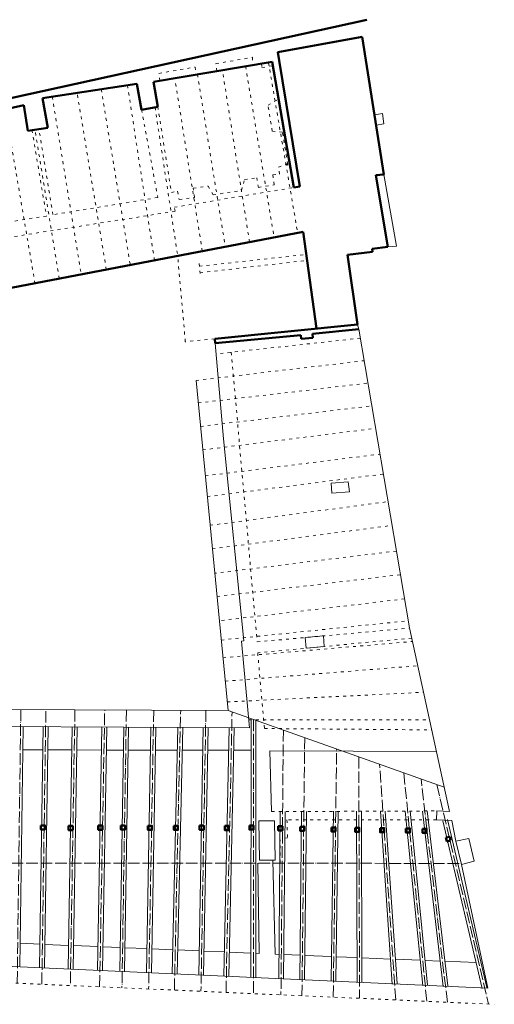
# Model space of a CAD drawing. Header units: millimetres. Extents: x -127811 to -59050, y -244477 to -114521.
# Tile 16 of 16: x -62734 to -60771, y -118592 to -114521. Entities that reach past the tile are written whole.
import ezdxf
from ezdxf.lldxf.tags import DXFTag

# ---------------------------------------------------------------- set-up
doc = ezdxf.new("R2010")
doc.units = ezdxf.units.MM
doc.header["$MEASUREMENT"] = 0
doc.linetypes.add('XREF$0$ACAD_ISO03W100', pattern=[30, 12, -18])
doc.linetypes.add('XREF$0$ACAD_ISO04W100', pattern=[30, 24, -3, 0, -3])
doc.layers.add('XREF', color=8, linetype='Continuous')
for name, color, linetype, lineweight in [('XREF$0$arch C', 8, 'Continuous', 13), ('XREF$0$arch N', 8, 'XREF$0$ACAD_ISO03W100', 13), ('XREF$0$arch O', 8, 'XREF$0$DASHDOT', 5), ('XREF$0$arch P', 8, 'Continuous', 50)]:
    doc.layers.add(name, color=color, linetype=linetype, lineweight=lineweight)
tags = doc.linetypes.add('XREF$0$DASHDOT', pattern=[25.4, 12.7, -6.35, 0, -6.35]).pattern_tags.tags
tags[10:11] = [DXFTag(74, 4), DXFTag(75, 0), DXFTag(340, '0'), DXFTag(46, 1.0), DXFTag(50, 0.0), DXFTag(44, 0.0), DXFTag(45, 0.0)]
tags[8:9] = [DXFTag(74, 4), DXFTag(75, 0), DXFTag(340, '0'), DXFTag(46, 1.0), DXFTag(50, 0.0), DXFTag(44, 0.0), DXFTag(45, 0.0)]
tags[6:7] = [DXFTag(74, 4), DXFTag(75, 0), DXFTag(340, '0'), DXFTag(46, 1.0), DXFTag(50, 0.0), DXFTag(44, 0.0), DXFTag(45, 0.0)]
tags[4:5] = [DXFTag(74, 4), DXFTag(75, 0), DXFTag(340, '0'), DXFTag(46, 1.0), DXFTag(50, 0.0), DXFTag(44, 0.0), DXFTag(45, 0.0)]

# ---------------------------------------------------------------- blocks, each defined once
blk = doc.blocks.new('XREF')
at = {"layer": 'XREF$0$arch C'}
for p, q in [((-61267, -114914.2), (-61233.9, -114908.8)), ((-61233.9, -114908.8), (-61227.5, -114952.5)), ((-61227.5, -114952.5), (-61260.2, -114957.6)), ((-61228.3, -115161.2), (-61175.9, -115458.1)), ((-61175.9, -115458.1), (-61211.4, -115460.6)), ((-61337.2, -115781.6), (-61331.6, -115801.4)), ((-61331.6, -115801.4), (-61122.1, -117036.1)), ((-61925.8, -115859.4), (-61890.5, -116254.7)), ((-62004.5, -116013.1), (-61872.1, -117377.1)), ((-61807.5, -117089.9), (-61890.5, -116254.7)), ((-61375.2, -116431.9), (-61446.2, -116438.2)), ((-61446.2, -116438.2), (-61443.3, -116478.4)), ((-61369.9, -116473.4), (-61375.2, -116431.9)), ((-61443.3, -116478.4), (-61369.9, -116473.4)), ((-61122.1, -117036.1), (-60955.7, -117795.2)), ((-61478, -117069.1), (-61552.8, -117075.9)), ((-61552.8, -117075.9), (-61548.5, -117120.2)), ((-61474, -117113), (-61478, -117069.1)), ((-61815.9, -117090.6), (-61807.5, -117089.9)), ((-61815.9, -117090.6), (-61783.9, -117449.3)), ((-61548.5, -117120.2), (-61474, -117113)), ((-61872.1, -117377.1), (-63489.2, -117371.1)), ((-61872.1, -117377.1), (-60977.7, -117694.8)), ((-61783.9, -117449.3), (-63578, -117440.6)), ((-62720.2, -117444.8), (-62733.4, -118437.7)), ((-62651.4, -118442.1), (-62636.6, -117445.1)), ((-62631.4, -118442.4), (-62616.6, -117445.4)), ((-62516.6, -117445.6), (-62533.4, -118447.4)), ((-62496.6, -117446), (-62513.4, -118447.7)), ((-62412.1, -118452.9), (-62393.5, -117446.2)), ((-62392.1, -118453.2), (-62373.5, -117446.6)), ((-62303.8, -117446.7), (-62319.8, -118457.1)), ((-62283.8, -117447), (-62299.8, -118457.4)), ((-62190.9, -117447.2), (-62209.3, -118462.1)), ((-62170.9, -117447.6), (-62189.3, -118462.4)), ((-62102.8, -118466.8), (-62079.5, -117447.7)), ((-62082.8, -118467.3), (-62059.5, -117448.2)), ((-61975.1, -117448.3), (-61993.2, -118471.8)), ((-61776.6, -117411), (-61777.4, -118481.8)), ((-61756.6, -117418.1), (-61757.4, -118481.8)), ((-61955.1, -117448.6), (-61973.2, -118472.2)), ((-61889.1, -118476.5), (-61866.9, -117448.7)), ((-61869.1, -118476.9), (-61846.9, -117449.2)), ((-62721.4, -117540.8), (-62638, -117540.8)), ((-62618, -117540.8), (-62518.2, -117540.9)), ((-62498.2, -117540.9), (-62395.2, -117541)), ((-62375.2, -117541), (-62305.3, -117541)), ((-62285.3, -117541), (-62192.6, -117541.1)), ((-62172.6, -117541.1), (-62081.6, -117541.1)), ((-62061.6, -117541.1), (-61976.8, -117541.2)), ((-61956.8, -117541.2), (-61868.9, -117541.2)), ((-61848.9, -117541.3), (-61776.6, -117541.3)), ((-61010.2, -117546.5), (-61699.4, -117544.5)), ((-61699.4, -117544.5), (-61692.2, -117795.8)), ((-61656.5, -117795.5), (-61662.8, -118486.9)), ((-61636.5, -117795.7), (-61642.8, -118487.1)), ((-61568.4, -117795.1), (-61575.8, -118490.8)), ((-61548.4, -117795.3), (-61555.8, -118491)), ((-61446.3, -118496.6), (-61436.7, -117794.5)), ((-61426.3, -118496.9), (-61416.7, -117794.8)), ((-61340.9, -117794.3), (-61338.5, -118501.7)), ((-61320.9, -117794.2), (-61318.5, -118501.6)), ((-61193, -118508.9), (-61242.2, -117794.5)), ((-61173.1, -118507.5), (-61222.3, -117793.2)), ((-61139.4, -117794.4), (-61066.7, -118515)), ((-61119.5, -117792.4), (-61046.8, -118512.9)), ((-60982.8, -118518.9), (-61068.3, -117794.3)), ((-60963, -118516.6), (-61048.5, -117791.9)), ((-61009, -117792.9), (-61010.2, -117829.8)), ((-60955.7, -117795.2), (-61009, -117792.9)), ((-61744.5, -117833.5), (-61742.3, -117996.9)), ((-61679.9, -117833.9), (-61744.5, -117833.5)), ((-61678, -117996.6), (-61679.9, -117833.9)), ((-61010.2, -117829.8), (-60946.2, -117831.8)), ((-60983.4, -117833.3), (-60820.8, -118527.4)), ((-60964, -117828.7), (-60801.4, -118522.8)), ((-60946.2, -117831.8), (-60929.9, -117917.7)), ((-60929.9, -117917.7), (-60876.5, -117907.2)), ((-60906.5, -118014.6), (-60929.9, -117917.7)), ((-60876.5, -117907.2), (-60854.2, -118000.6)), ((-61749.4, -118009.2), (-61743.8, -118381.8)), ((-61742.3, -117996.9), (-61678, -117996.6)), ((-61677.1, -118385.3), (-61687.3, -117996.6)), ((-60854.2, -118000.6), (-60906.5, -118014.6)), ((-60906.5, -118014.6), (-60798, -118525.7)), ((-62649.9, -118343.8), (-62732.1, -118340.3)), ((-62531.7, -118348.7), (-62629.9, -118344.6)), ((-62410.3, -118353.8), (-62511.8, -118349.6)), ((-62318.2, -118357.7), (-62390.3, -118354.7)), ((-62207.5, -118362.3), (-62298.3, -118358.5)), ((-62100.5, -118366.8), (-62187.5, -118363.2)), ((-61991.4, -118371.4), (-62080.5, -118367.7)), ((-61886.9, -118375.8), (-61971.4, -118372.3)), ((-61777.3, -118380.4), (-61866.9, -118376.7)), ((-61743.8, -118381.8), (-61757.3, -118381.3)), ((-61661.9, -118385.9), (-61677.1, -118385.3)), ((-61574.7, -118389.6), (-61641.9, -118386.8)), ((-61444.9, -118395), (-61554.7, -118390.4)), ((-61338.9, -118399.4), (-61424.9, -118395.9)), ((-61200.2, -118405.2), (-61318.9, -118400.3)), ((-61077.3, -118410.4), (-61180.1, -118406.1)), ((-60995.2, -118413.8), (-61057.1, -118411.2)), ((-60846, -118420), (-60975, -118414.6)), ((-60798, -118525.7), (-62839.1, -118433.3))]:
    blk.add_line(p, q, dxfattribs=at)
at = {"layer": 'XREF$0$arch N', "linetype": 'XREF$0$ACAD_ISO03W100'}
for p, q in [((-61922.1, -114703.2), (-61771.6, -114677)), ((-61771.6, -114677), (-61769.3, -114709.2)), ((-62158.3, -114743.4), (-62007.6, -114717.1)), ((-62007.6, -114717.1), (-62004.5, -114748.8)), ((-61918.4, -114734.3), (-61922.1, -114703.2)), ((-61799.8, -114714.3), (-61681.6, -115421.7)), ((-61733.8, -114703.2), (-61732, -114719.1)), ((-61732, -114719.1), (-61687.2, -114711.3)), ((-61704.9, -114698.3), (-61584.3, -115403.1)), ((-62154.8, -114774.1), (-62158.3, -114743.4)), ((-61998.7, -114747.8), (-61883.7, -115460.4)), ((-61783.2, -115441.2), (-61895.5, -114730.4)), ((-62176.5, -115516.5), (-62288.3, -114792.2)), ((-61978.6, -115478.6), (-62092.3, -114763.6)), ((-62599.1, -114840.2), (-62479.6, -115574.6)), ((-62375.6, -115554.7), (-62496.3, -114824.4)), ((-62396.7, -114809), (-62276.5, -115535.7)), ((-62174.2, -114883.3), (-62080.3, -115498.1)), ((-62162.6, -114881.2), (-62106.5, -115235.3)), ((-61706.9, -114875.4), (-61663.9, -114850.3)), ((-61689.3, -114982.4), (-61706.9, -114875.4)), ((-62793.4, -114891.8), (-62670.7, -115611.2)), ((-62229.5, -114893.8), (-62162.8, -115256.7)), ((-62683, -114977.9), (-62623.1, -115333.4)), ((-62570.1, -115591.9), (-62670.9, -114976.2)), ((-62596.7, -115327.5), (-62654.3, -114973.8)), ((-61647, -114985.9), (-61689.3, -114982.4)), ((-61625.5, -115119.5), (-61647, -114985.9)), ((-61663.5, -115131.2), (-61632.9, -115119.2)), ((-61687, -115163.1), (-61659.1, -115159.6)), ((-61682, -115204.4), (-61687, -115163.1)), ((-61659.1, -115159.6), (-61663.5, -115131.2)), ((-62016.3, -115218.3), (-61954.2, -115209.1)), ((-61954.2, -115209.1), (-61934.3, -115245.7)), ((-61817, -115227.2), (-61803.6, -115182.8)), ((-61803.6, -115182.8), (-61753.7, -115174.9)), ((-61753.7, -115174.9), (-61746.9, -115214.7)), ((-61746.9, -115214.7), (-61682, -115204.4)), ((-62106.5, -115235.3), (-62081.2, -115231)), ((-62094.1, -115296.9), (-61599.9, -115215.2)), ((-62081.2, -115231), (-62074.2, -115264.7)), ((-62010.7, -115256), (-62016.3, -115218.3)), ((-61934.3, -115245.7), (-61817, -115227.2)), ((-62162.8, -115256.7), (-62596.7, -115327.5)), ((-62074.2, -115264.7), (-62010.7, -115256)), ((-63081.3, -115469), (-62091, -115313.4)), ((-62091, -115313.4), (-62094.1, -115296.9)), ((-62623.1, -115333.4), (-63260.4, -115433.4)), ((-61990.7, -115541.1), (-61549.1, -115492)), ((-62049.1, -115853), (-62080.3, -115498.1)), ((-61992, -115529.3), (-61986.5, -115579.5)), ((-61987.8, -115567.6), (-61545.7, -115516.3)), ((-61927.4, -115840.9), (-62049.1, -115853)), ((-61325.4, -115838.1), (-61921.8, -115903.4)), ((-61858.9, -115896.5), (-61751.8, -117094)), ((-62004.5, -116013.1), (-61309.6, -115931.3)), ((-61995.5, -116106), (-61293.8, -116024.2)), ((-61986.1, -116203), (-61277.9, -116118.1)), ((-61976.7, -116300.2), (-61262.1, -116211.2)), ((-61966.2, -116407.6), (-61244, -116317.8)), ((-61957.9, -116493.4), (-61230, -116400)), ((-61946.4, -116611.9), (-61210.6, -116514.2)), ((-61937, -116709.2), (-61194, -116612.4)), ((-61176, -116718.3), (-61927.1, -116810.4)), ((-61917.8, -116906.2), (-61159.4, -116816.2)), ((-61142.4, -116916.3), (-61908.1, -117006.5)), ((-61900.4, -117086.2), (-61127, -117006.8)), ((-61751.8, -117094), (-61121.9, -117036.8)), ((-61112.8, -117078.3), (-61749.4, -117139.4)), ((-61893.3, -117159.4), (-61109.7, -117092.4)), ((-61749.4, -117139.4), (-61721.7, -117452.1)), ((-61883.8, -117256.4), (-61087.7, -117192.8)), ((-61875.5, -117342), (-61063.7, -117302.3)), ((-61786.8, -117416.9), (-61038.9, -117415.7)), ((-61721.7, -117452.1), (-61029.6, -117457.8)), ((-61692.2, -117795.8), (-61009, -117792.9)), ((-61010.2, -117829.8), (-61628.4, -117829.8)), ((-61628.4, -117829.8), (-61626.1, -117904.8)), ((-61626.1, -117904.8), (-61657.4, -117905.3)), ((-61657.4, -117905.3), (-61656.5, -118009.2)), ((-62840.2, -118500.8), (-60771, -118592.4))]:
    blk.add_line(p, q, dxfattribs=at)
at = {"layer": 'XREF$0$arch O', "linetype": 'XREF$0$ACAD_ISO04W100', "ltscale": 2}
for p, q in [((-62729.2, -117373.9), (-62744.3, -118505)), ((-62642.4, -118509.5), (-62625.6, -117374.3)), ((-62505.5, -117374.7), (-62524.5, -118514.8)), ((-62403.4, -118520.1), (-62382.2, -117375.2)), ((-62292.7, -117375.5), (-62310.9, -118524.2)), ((-62179.6, -117375.9), (-62200.5, -118529.1)), ((-62094.3, -118533.8), (-62067.9, -117376.4)), ((-61963.9, -117376.7), (-61984.3, -118538.7)), ((-61880.5, -118543.3), (-61855.5, -117383)), ((-61766.6, -117414.6), (-61767.4, -118548.3)), ((-61643.4, -117458.3), (-61653.4, -118553.3)), ((-61555.1, -117489.7), (-61566.5, -118557.2)), ((-61437.2, -118562.9), (-61423.2, -117536.5)), ((-61331.6, -117569.1), (-61328.3, -118567.7)), ((-61178.5, -118574.4), (-61245.6, -117599.6)), ((-61145.4, -117635.2), (-61050.1, -118580.1)), ((-60965.1, -118583.8), (-61074, -117660.6)), ((-61008.1, -117684), (-60795.6, -118591.3)), ((-62827.4, -118008.3), (-60907.6, -118009.8))]:
    blk.add_line(p, q, dxfattribs=at)
at = {"layer": 'XREF$0$arch P'}
for p, q in [((-62866.9, -114866.9), (-61297.8, -114521.4)), ((-61665.7, -114655.1), (-61317.3, -114592.6)), ((-61317.3, -114592.6), (-61228.3, -115161.2)), ((-61660.2, -114690.8), (-61665.7, -114655.1)), ((-62180.5, -114778.4), (-61689.9, -114695.8)), ((-61689.9, -114695.8), (-61599.9, -115215.2)), ((-61575.6, -115211.4), (-61660.2, -114690.8)), ((-62639.6, -114846.5), (-62249.8, -114786.3)), ((-62249.8, -114786.3), (-62229.5, -114893.8)), ((-62162.6, -114881.2), (-62180.5, -114778.4)), ((-63335.4, -115015.7), (-62716.9, -114874.3)), ((-62716.9, -114874.3), (-62699.8, -114980.4)), ((-62617.1, -114968.4), (-62639.6, -114846.5)), ((-62229.5, -114893.8), (-62162.6, -114881.2)), ((-62699.8, -114980.4), (-62617.1, -114968.4)), ((-61632.9, -115119.2), (-61625.5, -115119.5)), ((-61228.3, -115161.2), (-61260.6, -115164.6)), ((-61260.6, -115164.6), (-61211.4, -115460.6)), ((-61599.9, -115215.2), (-61575.6, -115211.4)), ((-63200.7, -115712.7), (-61562.2, -115398.8)), ((-61562.2, -115398.8), (-61506, -115798.6)), ((-61274.6, -115481.8), (-61378.7, -115493.5)), ((-61378.7, -115493.5), (-61337.2, -115781.6)), ((-61211.4, -115460.6), (-61276, -115468.7)), ((-61276, -115468.7), (-61274.6, -115481.8)), ((-61337.2, -115781.6), (-61927.4, -115840.9)), ((-61522.4, -115820.2), (-61331.6, -115801.4)), ((-61925.8, -115859.4), (-61927.4, -115840.9)), ((-61925.8, -115859.4), (-61570.9, -115825.2)), ((-61570.9, -115825.2), (-61569.5, -115841)), ((-61569.5, -115841), (-61521.1, -115837.3)), ((-61521.1, -115837.3), (-61522.4, -115820.2)), ((-60955.2, -117899.6), (-60971.8, -117903)), ((-60971.8, -117903), (-60968, -117918.6)), ((-60968, -117918.6), (-60952.8, -117915.8)), ((-60952.8, -117915.8), (-60955.2, -117899.6))]:
    blk.add_line(p, q, dxfattribs=at)
for points in [[(-62646.7, -117852.6), (-62646.7, -117869.6), (-62629.7, -117869.6), (-62629.7, -117852.6)], [(-62531.8, -117854.8), (-62531.8, -117871.8), (-62514.8, -117871.8), (-62514.8, -117854.8)], [(-62408.9, -117853.7), (-62408.9, -117870.7), (-62391.9, -117870.7), (-62391.9, -117853.7)], [(-62315.2, -117853.2), (-62315.2, -117870.2), (-62298.2, -117870.2), (-62298.2, -117853.2)], [(-62203.9, -117854.3), (-62203.9, -117871.3), (-62186.9, -117871.3), (-62186.9, -117854.3)], [(-62096.4, -117854.3), (-62096.4, -117871.3), (-62079.4, -117871.3), (-62079.4, -117854.3)], [(-61989.7, -117853.7), (-61989.7, -117870.7), (-61972.7, -117870.7), (-61972.7, -117853.7)], [(-61886.1, -117854.8), (-61886.1, -117871.8), (-61869.1, -117871.8), (-61869.1, -117854.8)], [(-61783.5, -117853.2), (-61783.5, -117870.2), (-61766.5, -117870.2), (-61766.5, -117853.2)], [(-61664.6, -117856.5), (-61664.6, -117873.5), (-61647.6, -117873.5), (-61647.6, -117856.5)], [(-61574.1, -117858.1), (-61574.1, -117875.1), (-61557.1, -117875.1), (-61557.1, -117858.1)], [(-61444.9, -117860.8), (-61444.9, -117877.8), (-61427.9, -117877.8), (-61427.9, -117860.8)], [(-61346.3, -117862.5), (-61346.3, -117879.5), (-61329.3, -117879.5), (-61329.3, -117862.5)], [(-61243.2, -117864.1), (-61243.2, -117881.1), (-61226.2, -117881.1), (-61226.2, -117864.1)], [(-61136.8, -117865.2), (-61136.8, -117882.2), (-61119.8, -117882.2), (-61119.8, -117865.2)], [(-61068.3, -117866.3), (-61068.3, -117883.3), (-61051.3, -117883.3), (-61051.3, -117866.3)]]:
    blk.add_lwpolyline(points, close=True, dxfattribs=at)

msp = doc.modelspace()

# ---------------------------------------------------------------- block references
at = {"layer": 'XREF'}
msp.add_blockref('XREF', (0, 0), dxfattribs=at)

doc.saveas('drawing.dxf')
